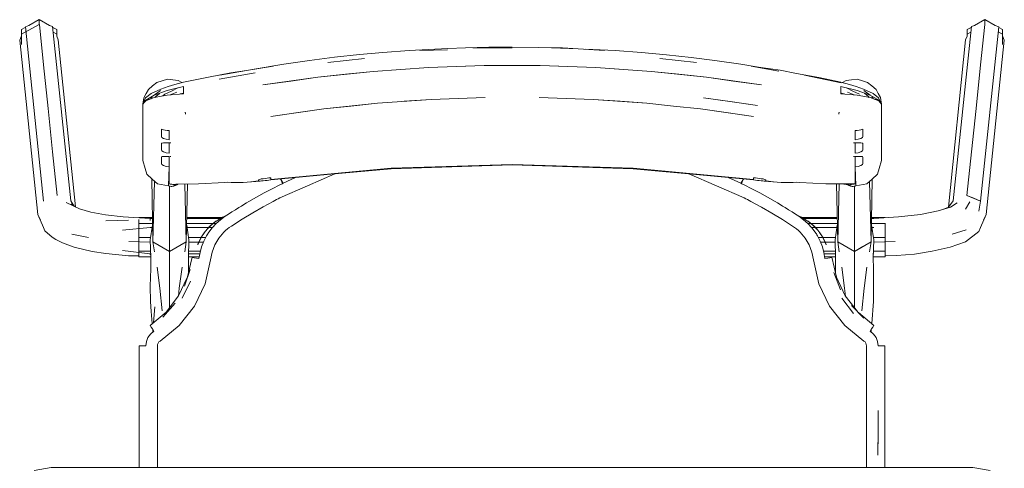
# Model space of a CAD drawing. Header units: millimetres. Extents: x 321 to 585, y -277 to 9.
# Tile 79 of 256: x 387.869 to 388.924, y -210.257 to -209.775. Entities that reach past the tile are written whole.
import ezdxf

# ---------------------------------------------------------------- set-up
doc = ezdxf.new("R2010")
doc.units = ezdxf.units.MM
doc.header["$MEASUREMENT"] = 0
doc.layers.add('IFC-Elemento de mobília-Contorno', color=152, linetype='Continuous', lineweight=5)

msp = doc.modelspace()

# ---------------------------------------------------------------- linework, layer by layer
at = {"layer": 'IFC-Elemento de mobília-Contorno', "color": 7, "lineweight": 5}
for p, q in [((387.8707, -209.7911), (387.8896, -209.7806)), ((387.8707, -209.7859), (387.8745, -209.7839)), ((387.8745, -209.7839), (387.8748, -209.7831)), ((387.8748, -209.7831), (387.8785, -209.7816)), ((387.8748, -209.7831), (387.8941, -209.97)), ((387.8785, -209.7816), (387.8896, -209.7754)), ((387.8896, -209.7806), (387.8896, -209.7754)), ((387.8896, -209.7754), (387.9006, -209.7816)), ((387.8896, -209.7806), (387.8898, -209.7807)), ((387.8898, -209.7807), (387.8942, -209.8239)), ((387.9006, -209.7816), (387.904, -209.7829)), ((387.904, -209.7829), (387.9234, -209.9698)), ((387.904, -209.7829), (387.9043, -209.7837)), ((387.9043, -209.7837), (387.9084, -209.7859)), ((388.8694, -209.9698), (388.8888, -209.7829)), ((388.8844, -209.7859), (388.8885, -209.7837)), ((388.8885, -209.7837), (388.8888, -209.7829)), ((388.8888, -209.7829), (388.8922, -209.7816)), ((388.8922, -209.7816), (388.9033, -209.7754)), ((388.8986, -209.8239), (388.9031, -209.7807)), ((388.8987, -209.97), (388.9181, -209.7831)), ((388.9031, -209.7807), (388.9033, -209.7806)), ((388.9033, -209.7806), (388.9033, -209.7754)), ((388.9033, -209.7754), (388.9143, -209.7816)), ((388.9143, -209.7816), (388.9181, -209.7831)), ((388.9181, -209.7831), (388.9184, -209.7839)), ((388.9184, -209.7839), (388.9221, -209.7859)), ((387.8687, -209.7973), (387.8707, -209.7926)), ((387.8707, -209.7911), (387.8707, -209.7859)), ((387.8707, -209.802), (387.8707, -209.7911)), ((387.9047, -209.789), (387.9084, -209.7911)), ((387.9084, -209.7932), (387.9084, -209.7859)), ((387.9084, -209.7911), (387.9084, -209.7859)), ((387.9084, -209.7932), (387.9084, -209.7911)), ((387.9084, -209.7932), (387.9101, -209.7971)), ((388.8827, -209.7971), (388.8844, -209.7932)), ((388.8844, -209.7911), (388.8844, -209.7859)), ((388.8844, -209.7911), (388.8882, -209.789)), ((388.8844, -209.7932), (388.8844, -209.7911)), ((388.9175, -209.7886), (388.9221, -209.7911)), ((388.9221, -209.7926), (388.9221, -209.7859)), ((388.9221, -209.7911), (388.9221, -209.7859)), ((388.9221, -209.802), (388.9221, -209.7911)), ((388.9221, -209.7926), (388.9241, -209.7973)), ((387.8687, -209.7973), (387.8881, -209.9842)), ((387.9101, -209.7971), (387.9286, -209.9761)), ((388.3277, -209.8062), (388.3467, -209.8057)), ((388.3467, -209.8057), (388.3715, -209.805)), ((388.3545, -209.8057), (388.3966, -209.8057)), ((388.3715, -209.805), (388.3966, -209.8049)), ((388.3966, -209.8049), (388.4248, -209.8051)), ((388.4248, -209.8051), (388.4504, -209.8057)), ((388.4387, -209.8057), (388.4675, -209.8067)), ((388.4504, -209.8057), (388.4675, -209.8067)), ((388.8642, -209.9764), (388.8827, -209.7971)), ((388.9048, -209.9842), (388.9241, -209.7973)), ((388.1795, -209.8191), (388.2061, -209.8157)), ((388.2061, -209.8157), (388.2329, -209.8128)), ((388.2329, -209.8128), (388.258, -209.8107)), ((388.258, -209.8107), (388.2863, -209.8086)), ((388.2863, -209.8086), (388.3277, -209.8062)), ((388.2975, -209.8085), (388.3271, -209.8076)), ((388.4675, -209.8067), (388.4957, -209.8085)), ((388.4751, -209.8072), (388.5069, -209.8086)), ((388.5069, -209.8086), (388.5352, -209.8107)), ((388.5352, -209.8107), (388.5619, -209.813)), ((388.5619, -209.813), (388.5886, -209.8159)), ((388.5886, -209.8159), (388.6138, -209.8191)), ((387.8942, -209.8239), (387.8991, -209.8706)), ((388.1117, -209.8298), (388.1404, -209.8253)), ((388.1179, -209.8288), (388.1517, -209.8232)), ((388.1517, -209.8232), (388.1795, -209.8191)), ((388.1991, -209.8212), (388.2384, -209.817)), ((388.2475, -209.8309), (388.307, -209.8268)), ((388.2772, -209.8288), (388.307, -209.8268)), ((388.307, -209.8268), (388.3667, -209.8247)), ((388.307, -209.8268), (388.3369, -209.8257)), ((388.3369, -209.8257), (388.3667, -209.8247)), ((388.3667, -209.8247), (388.4265, -209.8247)), ((388.4265, -209.8247), (388.4862, -209.8268)), ((388.4265, -209.8247), (388.4564, -209.8257)), ((388.4564, -209.8257), (388.4862, -209.8268)), ((388.4862, -209.8268), (388.5458, -209.8309)), ((388.4862, -209.8268), (388.516, -209.8288)), ((388.5548, -209.817), (388.5941, -209.8212)), ((388.6138, -209.8191), (388.6416, -209.8232)), ((388.6416, -209.8232), (388.6628, -209.8267)), ((388.6529, -209.8253), (388.6825, -209.8307)), ((388.6529, -209.8253), (388.6839, -209.8297)), ((388.8938, -209.8706), (388.8986, -209.8239)), ((388.0442, -209.8425), (388.0711, -209.837)), ((388.0711, -209.837), (388.0949, -209.8324)), ((388.0826, -209.8393), (388.1212, -209.8324)), ((388.0832, -209.8349), (388.1117, -209.8298)), ((388.0949, -209.8324), (388.1117, -209.8298)), ((388.1295, -209.8454), (388.1883, -209.8371)), ((388.1594, -209.8412), (388.1883, -209.8371)), ((388.1883, -209.8371), (388.2475, -209.8309)), ((388.1883, -209.8371), (388.2179, -209.834)), ((388.2179, -209.834), (388.2475, -209.8309)), ((388.2475, -209.8309), (388.2772, -209.8288)), ((388.516, -209.8288), (388.5458, -209.8309)), ((388.5458, -209.8309), (388.605, -209.8371)), ((388.5458, -209.8309), (388.5754, -209.834)), ((388.5754, -209.834), (388.605, -209.8371)), ((388.605, -209.8371), (388.6637, -209.8454)), ((388.605, -209.8371), (388.6338, -209.8412)), ((388.6839, -209.8297), (388.7015, -209.8331)), ((388.7015, -209.8331), (388.7253, -209.8375)), ((388.7101, -209.8349), (388.7492, -209.8433)), ((388.7253, -209.8375), (388.749, -209.8425)), ((388.0066, -209.8503), (388.0111, -209.8465)), ((388.0111, -209.8465), (388.0156, -209.8427)), ((388.0156, -209.8427), (388.0213, -209.841)), ((388.0199, -209.8498), (388.028, -209.8471)), ((388.0213, -209.841), (388.027, -209.8394)), ((388.0268, -209.8515), (388.0443, -209.847)), ((388.027, -209.8394), (388.0328, -209.8401)), ((388.028, -209.8471), (388.0351, -209.8448)), ((388.0328, -209.8401), (388.0387, -209.8408)), ((388.0351, -209.8448), (388.0442, -209.8425)), ((388.0387, -209.8408), (388.0424, -209.8429)), ((388.0443, -209.849), (388.0443, -209.847)), ((388.1295, -209.8454), (388.1594, -209.8412)), ((388.6338, -209.8412), (388.6637, -209.8454)), ((388.7489, -209.849), (388.7489, -209.847)), ((388.7489, -209.847), (388.7665, -209.8515)), ((388.749, -209.8425), (388.7581, -209.8448)), ((388.7508, -209.8429), (388.7545, -209.8408)), ((388.7545, -209.8408), (388.7604, -209.8401)), ((388.7581, -209.8448), (388.7652, -209.8471)), ((388.7604, -209.8401), (388.7663, -209.8394)), ((388.7652, -209.8471), (388.7733, -209.8498)), ((388.7663, -209.8394), (388.772, -209.8411)), ((388.772, -209.8411), (388.7776, -209.8427)), ((388.7776, -209.8427), (388.7822, -209.8465)), ((388.7822, -209.8465), (388.7867, -209.8503)), ((388.0018, -209.8591), (388.0042, -209.8547)), ((388.0036, -209.8593), (388.0097, -209.8547)), ((388.0038, -209.8617), (388.013, -209.8565)), ((388.0042, -209.8547), (388.0066, -209.8503)), ((388.0093, -209.8603), (388.0108, -209.858)), ((388.0097, -209.8547), (388.0199, -209.8498)), ((388.0129, -209.859), (388.0269, -209.8564)), ((388.013, -209.8565), (388.0195, -209.8514)), ((388.013, -209.8565), (388.0268, -209.8515)), ((388.0137, -209.8588), (388.0145, -209.8578)), ((388.0145, -209.8578), (388.0184, -209.8546)), ((388.0222, -209.8572), (388.0244, -209.8552)), ((388.0244, -209.8552), (388.0313, -209.852)), ((388.0269, -209.8564), (388.0443, -209.8548)), ((388.0299, -209.8561), (388.037, -209.8532)), ((388.0313, -209.852), (388.0382, -209.8486)), ((388.0407, -209.8551), (388.0443, -209.8541)), ((388.0428, -209.8545), (388.0436, -209.8548)), ((388.0443, -209.8509), (388.0443, -209.849)), ((388.0443, -209.8528), (388.0443, -209.8509)), ((388.0443, -209.8548), (388.0443, -209.8528)), ((388.7489, -209.8509), (388.7489, -209.849)), ((388.7489, -209.8528), (388.7489, -209.8509)), ((388.7489, -209.8548), (388.7489, -209.8528)), ((388.7489, -209.8541), (388.7525, -209.8551)), ((388.7489, -209.8548), (388.7663, -209.8564)), ((388.7493, -209.8548), (388.7502, -209.8544)), ((388.755, -209.8486), (388.7619, -209.8521)), ((388.7562, -209.8531), (388.7633, -209.8561)), ((388.7619, -209.8521), (388.7689, -209.8552)), ((388.7663, -209.8564), (388.7804, -209.859)), ((388.7665, -209.8515), (388.7802, -209.8565)), ((388.7733, -209.8498), (388.7835, -209.8547)), ((388.7737, -209.8514), (388.7802, -209.8565)), ((388.7742, -209.8543), (388.7785, -209.8578)), ((388.7785, -209.8578), (388.7792, -209.8588)), ((388.7802, -209.8565), (388.7895, -209.8617)), ((388.7822, -209.858), (388.7835, -209.8601)), ((388.7835, -209.8547), (388.7894, -209.8591)), ((388.7867, -209.8503), (388.789, -209.8546)), ((388.789, -209.8546), (388.7914, -209.8589)), ((388.0006, -209.8662), (388.0018, -209.8591)), ((388.0006, -209.8662), (388.0036, -209.8593)), ((388.0006, -209.8662), (388.0038, -209.8617)), ((388.0006, -209.8662), (388.0023, -209.8641)), ((388.0006, -209.8812), (388.0006, -209.8662)), ((388.0023, -209.8641), (388.0038, -209.8624)), ((388.0038, -209.8624), (388.0129, -209.859)), ((388.005, -209.861), (388.008, -209.8608)), ((388.1948, -209.8711), (388.2522, -209.865)), ((388.1948, -209.8711), (388.2235, -209.868)), ((388.2235, -209.868), (388.2522, -209.865)), ((388.2522, -209.865), (388.3098, -209.8609)), ((388.281, -209.8629), (388.3098, -209.8609)), ((388.3098, -209.8609), (388.3677, -209.8588)), ((388.3387, -209.8598), (388.3677, -209.8588)), ((388.4256, -209.8588), (388.4834, -209.8609)), ((388.4256, -209.8588), (388.4545, -209.8598)), ((388.4834, -209.8609), (388.5411, -209.865)), ((388.4834, -209.8609), (388.5122, -209.8629)), ((388.5122, -209.8629), (388.5411, -209.865)), ((388.5411, -209.865), (388.5697, -209.8681)), ((388.5697, -209.8681), (388.5984, -209.8711)), ((388.6018, -209.8591), (388.6302, -209.8631)), ((388.6018, -209.8591), (388.63, -209.8631)), ((388.63, -209.8631), (388.6597, -209.8673)), ((388.6302, -209.8631), (388.6597, -209.8673)), ((388.7804, -209.859), (388.7895, -209.8624)), ((388.7854, -209.8609), (388.7882, -209.861)), ((388.7894, -209.8591), (388.7926, -209.8661)), ((388.7895, -209.8617), (388.7926, -209.8661)), ((388.7895, -209.8624), (388.7909, -209.8641)), ((388.7909, -209.8641), (388.7926, -209.8661)), ((388.7914, -209.8589), (388.7926, -209.8661)), ((388.7926, -209.8812), (388.7926, -209.8661)), ((387.8991, -209.8706), (387.9039, -209.9173)), ((388.0461, -209.8747), (388.0463, -209.8757)), ((388.0461, -209.8747), (388.0466, -209.8769)), ((388.0463, -209.8757), (388.0466, -209.8769)), ((388.138, -209.8792), (388.1948, -209.8711)), ((388.138, -209.8792), (388.1672, -209.8751)), ((388.1672, -209.8751), (388.1948, -209.8711)), ((388.5984, -209.8711), (388.6553, -209.8792)), ((388.5984, -209.8711), (388.626, -209.8751)), ((388.626, -209.8751), (388.6553, -209.8792)), ((388.7467, -209.8769), (388.7471, -209.8747)), ((388.7467, -209.8769), (388.7469, -209.8757)), ((388.7469, -209.8757), (388.7471, -209.8747)), ((388.8889, -209.9173), (388.8938, -209.8706)), ((388.0006, -209.8962), (388.0006, -209.8812)), ((388.7926, -209.8962), (388.7926, -209.8812)), ((388.0006, -209.9113), (388.0006, -209.8962)), ((388.0206, -209.893), (388.0227, -209.8936)), ((388.0206, -209.8949), (388.0206, -209.893)), ((388.0206, -209.8969), (388.0206, -209.8949)), ((388.0206, -209.8988), (388.0206, -209.8969)), ((388.0206, -209.9007), (388.0206, -209.8988)), ((388.0206, -209.9007), (388.0212, -209.9016)), ((388.0227, -209.8936), (388.0248, -209.894)), ((388.0248, -209.894), (388.0269, -209.8943)), ((388.0269, -209.8943), (388.0291, -209.8944)), ((388.0291, -209.8968), (388.0291, -209.8944)), ((388.0291, -209.8992), (388.0291, -209.8968)), ((388.0291, -209.9017), (388.0291, -209.8992)), ((388.7641, -209.8944), (388.7663, -209.8943)), ((388.7641, -209.8968), (388.7641, -209.8944)), ((388.7641, -209.8992), (388.7641, -209.8968)), ((388.7641, -209.9017), (388.7641, -209.8992)), ((388.7663, -209.8943), (388.7684, -209.894)), ((388.7684, -209.894), (388.7705, -209.8936)), ((388.7705, -209.8936), (388.7726, -209.893)), ((388.772, -209.9016), (388.7726, -209.9007)), ((388.7726, -209.8949), (388.7726, -209.893)), ((388.7726, -209.8969), (388.7726, -209.8949)), ((388.7726, -209.8988), (388.7726, -209.8969)), ((388.7726, -209.9007), (388.7726, -209.8988)), ((388.7926, -209.9112), (388.7926, -209.8962)), ((388.0006, -209.9263), (388.0006, -209.9113)), ((388.0206, -209.9082), (388.0212, -209.9077)), ((388.0206, -209.91), (388.0206, -209.9082)), ((388.0206, -209.9117), (388.0206, -209.91)), ((388.0212, -209.9016), (388.023, -209.9027)), ((388.0212, -209.9077), (388.023, -209.9075)), ((388.023, -209.9027), (388.0257, -209.9036)), ((388.023, -209.9075), (388.0257, -209.9075)), ((388.0257, -209.9036), (388.0291, -209.9041)), ((388.0257, -209.9075), (388.0291, -209.9075)), ((388.0291, -209.9041), (388.0291, -209.9017)), ((388.0291, -209.9103), (388.0291, -209.9075)), ((388.0291, -209.9131), (388.0291, -209.9103)), ((388.0294, -209.9075), (388.0306, -209.9075)), ((388.0294, -209.9075), (388.0306, -209.9075)), ((388.0299, -209.9075), (388.0306, -209.9075)), ((388.0302, -209.9075), (388.0306, -209.9075)), ((388.7626, -209.9075), (388.7634, -209.9075)), ((388.7626, -209.9075), (388.763, -209.9075)), ((388.7626, -209.9075), (388.7638, -209.9075)), ((388.7626, -209.9075), (388.7634, -209.9075)), ((388.7641, -209.9041), (388.7641, -209.9017)), ((388.7641, -209.9041), (388.7675, -209.9036)), ((388.7641, -209.9103), (388.7641, -209.9075)), ((388.7641, -209.9075), (388.7675, -209.9075)), ((388.7641, -209.9131), (388.7641, -209.9103)), ((388.7675, -209.9036), (388.7702, -209.9027)), ((388.7675, -209.9075), (388.7702, -209.9075)), ((388.7702, -209.9027), (388.772, -209.9016)), ((388.7702, -209.9075), (388.772, -209.9077)), ((388.772, -209.9077), (388.7726, -209.9082)), ((388.7726, -209.91), (388.7726, -209.9082)), ((388.7726, -209.9117), (388.7726, -209.91)), ((388.7926, -209.9263), (388.7926, -209.9112)), ((387.9039, -209.9173), (387.9087, -209.9641)), ((388.0206, -209.9135), (388.0206, -209.9117)), ((388.0206, -209.9153), (388.0206, -209.9135)), ((388.0206, -209.9153), (388.0212, -209.9162)), ((388.0212, -209.9162), (388.023, -209.9173)), ((388.023, -209.9173), (388.0257, -209.9182)), ((388.0257, -209.9182), (388.0291, -209.9187)), ((388.0291, -209.9159), (388.0291, -209.9131)), ((388.0291, -209.9187), (388.0291, -209.9159)), ((388.0295, -209.922), (388.0295, -209.922)), ((388.0299, -209.922), (388.0306, -209.922)), ((388.0299, -209.922), (388.0306, -209.922)), ((388.0302, -209.922), (388.0306, -209.922)), ((388.7626, -209.922), (388.763, -209.922)), ((388.7626, -209.922), (388.7634, -209.922)), ((388.7626, -209.922), (388.7634, -209.922)), ((388.7641, -209.9159), (388.7641, -209.9131)), ((388.7641, -209.9187), (388.7641, -209.9159)), ((388.7641, -209.9187), (388.7675, -209.9182)), ((388.7675, -209.9182), (388.7702, -209.9173)), ((388.7702, -209.9173), (388.772, -209.9162)), ((388.772, -209.9162), (388.7726, -209.9153)), ((388.7726, -209.9135), (388.7726, -209.9117)), ((388.7726, -209.9153), (388.7726, -209.9135)), ((388.8841, -209.9641), (388.8889, -209.9173)), ((388.0006, -209.9263), (388.0031, -209.9349)), ((388.0206, -209.9228), (388.0212, -209.9222)), ((388.0206, -209.9245), (388.0206, -209.9228)), ((388.0206, -209.9263), (388.0206, -209.9245)), ((388.0206, -209.9281), (388.0206, -209.9263)), ((388.0206, -209.9298), (388.0206, -209.9281)), ((388.0206, -209.9298), (388.0212, -209.9307)), ((388.0212, -209.9222), (388.023, -209.9221)), ((388.0212, -209.9307), (388.023, -209.9318)), ((388.023, -209.9221), (388.0257, -209.9221)), ((388.023, -209.9318), (388.0257, -209.9328)), ((388.0257, -209.9221), (388.0291, -209.9221)), ((388.0291, -209.9249), (388.0291, -209.9221)), ((388.0291, -209.9276), (388.0291, -209.9249)), ((388.0291, -209.9304), (388.0291, -209.9276)), ((388.0291, -209.9332), (388.0291, -209.9304)), ((388.267, -209.9348), (388.3966, -209.9307)), ((388.3318, -209.9332), (388.3966, -209.9312)), ((388.3966, -209.9307), (388.5262, -209.9348)), ((388.3966, -209.9312), (388.4614, -209.9332)), ((388.7641, -209.9249), (388.7641, -209.9221)), ((388.7641, -209.9221), (388.7675, -209.9221)), ((388.7641, -209.9276), (388.7641, -209.9249)), ((388.7641, -209.9304), (388.7641, -209.9276)), ((388.7641, -209.9332), (388.7641, -209.9304)), ((388.7675, -209.9221), (388.7702, -209.9221)), ((388.7675, -209.9328), (388.7702, -209.9318)), ((388.7702, -209.9221), (388.772, -209.9222)), ((388.7702, -209.9318), (388.772, -209.9307)), ((388.772, -209.9222), (388.7726, -209.9228)), ((388.772, -209.9307), (388.7726, -209.9298)), ((388.7726, -209.9245), (388.7726, -209.9228)), ((388.7726, -209.9263), (388.7726, -209.9245)), ((388.7726, -209.9281), (388.7726, -209.9263)), ((388.7726, -209.9298), (388.7726, -209.9281)), ((388.7901, -209.9349), (388.7926, -209.9263)), ((388.0031, -209.9349), (388.0049, -209.9411)), ((388.0049, -209.9411), (388.0107, -209.9463)), ((388.0257, -209.9328), (388.0291, -209.9332)), ((388.0281, -209.9536), (388.0291, -209.9332)), ((388.0291, -209.9516), (388.0291, -209.9332)), ((388.1379, -209.9473), (388.2024, -209.9412)), ((388.138, -209.9468), (388.267, -209.9348)), ((388.1772, -209.9537), (388.2066, -209.9409)), ((388.2024, -209.9412), (388.267, -209.9352)), ((388.2066, -209.9409), (388.2069, -209.9408)), ((388.267, -209.9352), (388.3318, -209.9332)), ((388.4614, -209.9332), (388.5262, -209.9352)), ((388.5262, -209.9348), (388.6553, -209.9468)), ((388.5262, -209.9352), (388.6051, -209.9426)), ((388.5858, -209.9408), (388.6451, -209.9666)), ((388.6051, -209.9426), (388.6553, -209.9473)), ((388.7641, -209.9332), (388.7675, -209.9328)), ((388.7641, -209.9516), (388.7641, -209.9332)), ((388.7641, -209.9332), (388.7651, -209.9536)), ((388.7825, -209.9463), (388.7883, -209.9411)), ((388.7883, -209.9411), (388.7901, -209.9349)), ((388.0102, -209.9458), (388.0115, -210.0138)), ((388.0107, -209.9463), (388.0165, -209.9515)), ((388.0115, -210.0138), (388.0131, -209.9485)), ((388.0165, -209.9515), (388.0204, -209.9522)), ((388.0204, -209.9522), (388.0242, -209.9529)), ((388.0242, -209.9529), (388.0281, -209.9536)), ((388.0281, -209.9536), (388.0291, -209.9538)), ((388.0291, -209.9516), (388.0328, -209.952)), ((388.0291, -209.9516), (388.03, -209.9517)), ((388.03, -209.9517), (388.0309, -209.9518)), ((388.0309, -209.9518), (388.0319, -209.9519)), ((388.0319, -209.9519), (388.0328, -209.952)), ((388.0328, -209.952), (388.0365, -209.9519)), ((388.0328, -209.952), (388.0337, -209.952)), ((388.0335, -209.9538), (388.0339, -209.9536)), ((388.0337, -209.952), (388.0342, -209.952)), ((388.0339, -209.9536), (388.0343, -209.9535)), ((388.0342, -209.952), (388.0347, -209.952)), ((388.0343, -209.9535), (388.0347, -209.9533)), ((388.0347, -209.952), (388.0351, -209.952)), ((388.0347, -209.9533), (388.035, -209.9532)), ((388.035, -209.9532), (388.0354, -209.9531)), ((388.0351, -209.952), (388.0356, -209.952)), ((388.0354, -209.9531), (388.0358, -209.9529)), ((388.0356, -209.952), (388.036, -209.952)), ((388.0358, -209.9529), (388.0362, -209.9528)), ((388.036, -209.952), (388.0365, -209.9519)), ((388.0362, -209.9528), (388.0366, -209.9526)), ((388.0365, -209.9519), (388.0603, -209.9513)), ((388.0366, -209.9526), (388.037, -209.9525)), ((388.037, -209.9525), (388.0374, -209.9523)), ((388.0374, -209.9523), (388.0378, -209.9522)), ((388.0378, -209.9522), (388.0381, -209.952)), ((388.0381, -209.952), (388.0383, -209.9519)), ((388.0458, -209.9517), (388.0473, -210.0138)), ((388.0473, -210.0138), (388.0485, -209.9516)), ((388.0603, -209.9513), (388.0885, -209.9501)), ((388.0885, -209.9501), (388.0915, -209.9498)), ((388.0915, -209.9498), (388.0955, -209.95)), ((388.0955, -209.95), (388.0997, -209.95)), ((388.0997, -209.95), (388.1039, -209.95)), ((388.1039, -209.95), (388.1082, -209.95)), ((388.108, -209.9501), (388.1265, -209.9486)), ((388.108, -209.95), (388.108, -209.9501)), ((388.108, -209.9501), (388.1082, -209.95)), ((388.1164, -209.9492), (388.1246, -209.9482)), ((388.1164, -209.9492), (388.1247, -209.9484)), ((388.1246, -209.9476), (388.125, -209.9471)), ((388.1246, -209.9477), (388.1246, -209.9476)), ((388.1246, -209.9479), (388.1246, -209.9477)), ((388.1246, -209.948), (388.1246, -209.9479)), ((388.1246, -209.9482), (388.1246, -209.948)), ((388.1247, -209.9484), (388.1253, -209.9486)), ((388.125, -209.9471), (388.1261, -209.9467)), ((388.1253, -209.9486), (388.1265, -209.9486)), ((388.1261, -209.9467), (388.1277, -209.9462)), ((388.1265, -209.9486), (388.1279, -209.9484)), ((388.1277, -209.9462), (388.1296, -209.946)), ((388.1279, -209.9484), (388.1296, -209.9483)), ((388.1296, -209.946), (388.1317, -209.9457)), ((388.1296, -209.9483), (388.1317, -209.948)), ((388.1317, -209.9457), (388.1338, -209.9455)), ((388.1317, -209.948), (388.1338, -209.9478)), ((388.1338, -209.9455), (388.1359, -209.9452)), ((388.1338, -209.9478), (388.1358, -209.9475)), ((388.1358, -209.9475), (388.1379, -209.9473)), ((388.1359, -209.9452), (388.138, -209.945)), ((388.1374, -209.945), (388.1379, -209.9473)), ((388.1374, -209.945), (388.1379, -209.9473)), ((388.138, -209.9454), (388.138, -209.945)), ((388.138, -209.9459), (388.138, -209.9454)), ((388.138, -209.9464), (388.138, -209.9459)), ((388.138, -209.9468), (388.138, -209.9464)), ((388.1393, -209.9568), (388.1477, -209.9526)), ((388.1477, -209.9526), (388.1485, -209.9521)), ((388.1483, -209.9463), (388.1485, -209.9469)), ((388.1485, -209.9469), (388.1497, -209.9493)), ((388.1485, -209.9521), (388.1494, -209.9517)), ((388.1487, -209.9463), (388.1497, -209.9483)), ((388.1494, -209.9517), (388.1502, -209.9513)), ((388.1497, -209.9483), (388.151, -209.9509)), ((388.1497, -209.9493), (388.1501, -209.9491)), ((388.1497, -209.9493), (388.1501, -209.9491)), ((388.1497, -209.9493), (388.1506, -209.9511)), ((388.1502, -209.9513), (388.151, -209.9509)), ((388.151, -209.9509), (388.1645, -209.9448)), ((388.151, -209.9509), (388.1645, -209.9448)), ((388.6282, -209.9447), (388.6418, -209.9509)), ((388.6282, -209.9447), (388.6418, -209.9509)), ((388.6418, -209.9509), (388.6431, -209.9483)), ((388.6418, -209.9509), (388.6426, -209.9513)), ((388.6422, -209.9511), (388.6431, -209.9493)), ((388.6426, -209.9513), (388.6435, -209.9517)), ((388.6427, -209.9491), (388.6431, -209.9493)), ((388.6427, -209.9491), (388.6431, -209.9493)), ((388.6431, -209.9483), (388.6442, -209.9462)), ((388.6431, -209.9493), (388.6443, -209.9469)), ((388.6435, -209.9517), (388.6443, -209.9521)), ((388.6443, -209.9469), (388.6446, -209.9463)), ((388.6443, -209.9521), (388.6451, -209.9526)), ((388.6451, -209.9526), (388.6535, -209.9568)), ((388.6553, -209.9454), (388.6553, -209.945)), ((388.6553, -209.945), (388.6574, -209.9452)), ((388.6553, -209.9459), (388.6553, -209.9454)), ((388.6553, -209.9464), (388.6553, -209.9459)), ((388.6553, -209.9468), (388.6553, -209.9464)), ((388.6553, -209.9473), (388.6574, -209.9475)), ((388.6574, -209.9452), (388.6594, -209.9455)), ((388.6574, -209.9475), (388.6595, -209.9478)), ((388.6594, -209.9455), (388.6615, -209.9457)), ((388.6595, -209.9478), (388.6615, -209.948)), ((388.6615, -209.9457), (388.6636, -209.946)), ((388.6615, -209.948), (388.6636, -209.9483)), ((388.6636, -209.946), (388.6655, -209.9462)), ((388.6636, -209.9483), (388.6653, -209.9484)), ((388.6653, -209.9484), (388.6668, -209.9486)), ((388.6655, -209.9462), (388.6671, -209.9467)), ((388.6668, -209.9486), (388.6852, -209.9501)), ((388.6668, -209.9486), (388.6679, -209.9486)), ((388.6671, -209.9467), (388.6682, -209.9471)), ((388.6679, -209.9486), (388.6685, -209.9484)), ((388.6682, -209.9471), (388.6686, -209.9476)), ((388.6685, -209.9484), (388.6768, -209.9492)), ((388.6686, -209.9477), (388.6686, -209.9476)), ((388.6686, -209.9479), (388.6686, -209.9477)), ((388.6686, -209.948), (388.6686, -209.9479)), ((388.6686, -209.9482), (388.6686, -209.948)), ((388.6686, -209.9482), (388.6768, -209.9492)), ((388.6851, -209.95), (388.6852, -209.9501)), ((388.6851, -209.95), (388.6893, -209.95)), ((388.6852, -209.9501), (388.6852, -209.95)), ((388.6893, -209.95), (388.6936, -209.95)), ((388.6936, -209.95), (388.6977, -209.95)), ((388.6977, -209.95), (388.7018, -209.9498)), ((388.7018, -209.9498), (388.7048, -209.9501)), ((388.7048, -209.9501), (388.7329, -209.9513)), ((388.7329, -209.9513), (388.7528, -209.9517)), ((388.7329, -209.9513), (388.7441, -209.9514)), ((388.7329, -209.9513), (388.7641, -209.9516)), ((388.7441, -209.9514), (388.7443, -209.9514)), ((388.7441, -209.9514), (388.7641, -209.9516)), ((388.7441, -209.9514), (388.7599, -209.952)), ((388.7443, -209.9515), (388.7455, -210.0138)), ((388.7455, -210.0138), (388.7471, -209.9516)), ((388.7544, -209.9518), (388.7546, -209.9518)), ((388.7546, -209.9518), (388.7551, -209.952)), ((388.7549, -209.9518), (388.7551, -209.952)), ((388.755, -209.9518), (388.7551, -209.952)), ((388.7551, -209.9518), (388.7555, -209.9522)), ((388.7551, -209.952), (388.7555, -209.9522)), ((388.7553, -209.9518), (388.7555, -209.9522)), ((388.7553, -209.9518), (388.7559, -209.9523)), ((388.7555, -209.9522), (388.7559, -209.9523)), ((388.7559, -209.9523), (388.7559, -209.9519)), ((388.7559, -209.9523), (388.7562, -209.9525)), ((388.7562, -209.9525), (388.7566, -209.9526)), ((388.7565, -209.9519), (388.757, -209.9528)), ((388.7566, -209.9526), (388.757, -209.9528)), ((388.757, -209.9519), (388.757, -209.9528)), ((388.757, -209.9528), (388.7574, -209.9529)), ((388.7574, -209.9529), (388.7578, -209.9531)), ((388.7578, -209.9531), (388.7582, -209.9532)), ((388.7582, -209.9532), (388.7586, -209.9533)), ((388.7586, -209.9533), (388.759, -209.9535)), ((388.759, -209.952), (388.7593, -209.952)), ((388.759, -209.9535), (388.7593, -209.9536)), ((388.7593, -209.952), (388.7599, -209.952)), ((388.7593, -209.9536), (388.7597, -209.9538)), ((388.7599, -209.952), (388.762, -209.9519)), ((388.7599, -209.952), (388.7604, -209.952)), ((388.7604, -209.952), (388.7609, -209.9519)), ((388.7609, -209.9519), (388.7615, -209.9519)), ((388.7615, -209.9519), (388.762, -209.9519)), ((388.762, -209.9519), (388.7641, -209.9516)), ((388.762, -209.9519), (388.7625, -209.9518)), ((388.7625, -209.9518), (388.7631, -209.9517)), ((388.7631, -209.9517), (388.7641, -209.9516)), ((388.7642, -209.9538), (388.7651, -209.9536)), ((388.7651, -209.9536), (388.769, -209.9529)), ((388.769, -209.9529), (388.7729, -209.9522)), ((388.7729, -209.9522), (388.7767, -209.9515)), ((388.7767, -209.9515), (388.7825, -209.9463)), ((388.7797, -209.9488), (388.7813, -210.0138)), ((388.7813, -210.0138), (388.7826, -209.9462)), ((388.0291, -209.9538), (388.03, -209.954)), ((388.0294, -209.9567), (388.0294, -209.9539)), ((388.0294, -209.9903), (388.0294, -209.9567)), ((388.03, -209.954), (388.031, -209.9542)), ((388.031, -209.9542), (388.0319, -209.9544)), ((388.0319, -209.9544), (388.0327, -209.9541)), ((388.0327, -209.9541), (388.0335, -209.9538)), ((388.1227, -209.9657), (388.1309, -209.9612)), ((388.1309, -209.9612), (388.1393, -209.9568)), ((388.1477, -209.9666), (388.1772, -209.9537)), ((388.6535, -209.9568), (388.6619, -209.9612)), ((388.6619, -209.9612), (388.6702, -209.9657)), ((388.7597, -209.9538), (388.7601, -209.9539)), ((388.7601, -209.9539), (388.7605, -209.9541)), ((388.7605, -209.9541), (388.7609, -209.9542)), ((388.7609, -209.9542), (388.7613, -209.9544)), ((388.7613, -209.9544), (388.7618, -209.9543)), ((388.7618, -209.9543), (388.7622, -209.9542)), ((388.7622, -209.9542), (388.7632, -209.954)), ((388.7632, -209.954), (388.7642, -209.9538)), ((388.7634, -209.9567), (388.7634, -209.954)), ((388.7634, -209.9903), (388.7634, -209.9567)), ((388.8841, -209.9641), (388.8987, -209.97)), ((388.8841, -209.9641), (388.8914, -209.967)), ((387.9185, -209.9714), (387.9329, -209.9781)), ((387.9234, -209.9698), (387.9269, -209.9751)), ((387.924, -209.9729), (387.9278, -209.9757)), ((388.1064, -209.9753), (388.1091, -209.9736)), ((388.1091, -209.9736), (388.1117, -209.972)), ((388.1117, -209.972), (388.1144, -209.9704)), ((388.1144, -209.9704), (388.1227, -209.9657)), ((388.1296, -209.9762), (388.1404, -209.9703)), ((388.1404, -209.9703), (388.1423, -209.9694)), ((388.1423, -209.9694), (388.1441, -209.9684)), ((388.1441, -209.9684), (388.1459, -209.9675)), ((388.1459, -209.9675), (388.1477, -209.9666)), ((388.6451, -209.9666), (388.6469, -209.9675)), ((388.6469, -209.9675), (388.6487, -209.9684)), ((388.6487, -209.9684), (388.6506, -209.9694)), ((388.6506, -209.9694), (388.6524, -209.9703)), ((388.6524, -209.9703), (388.6638, -209.9765)), ((388.6702, -209.9657), (388.6784, -209.9704)), ((388.6784, -209.9704), (388.6811, -209.972)), ((388.6811, -209.972), (388.6838, -209.9736)), ((388.6838, -209.9736), (388.6864, -209.9753)), ((388.8643, -209.9764), (388.8694, -209.9698)), ((388.8663, -209.9764), (388.8737, -209.972)), ((388.8824, -209.9787), (388.8872, -209.9709)), ((388.8914, -209.967), (388.8987, -209.97)), ((388.8967, -209.9807), (388.8987, -209.97)), ((387.8881, -209.9842), (387.8909, -209.9901)), ((387.8881, -209.9842), (387.8941, -209.9983)), ((387.9329, -209.9781), (387.9451, -209.9818)), ((387.9451, -209.9818), (387.9606, -209.9848)), ((387.9606, -209.9848), (387.9796, -209.9868)), ((388.0889, -209.9863), (388.0925, -209.9839)), ((388.0925, -209.9839), (388.0962, -209.9816)), ((388.0962, -209.9816), (388.0999, -209.9793)), ((388.0999, -209.9793), (388.1037, -209.977)), ((388.1037, -209.977), (388.1064, -209.9753)), ((388.1072, -209.9893), (388.1185, -209.9825)), ((388.1185, -209.9825), (388.1296, -209.9762)), ((388.6638, -209.9765), (388.675, -209.9829)), ((388.675, -209.9829), (388.6862, -209.9897)), ((388.6864, -209.9753), (388.6891, -209.9769)), ((388.6891, -209.9769), (388.6929, -209.9793)), ((388.6929, -209.9793), (388.6966, -209.9816)), ((388.6966, -209.9816), (388.7003, -209.9839)), ((388.7003, -209.9839), (388.704, -209.9863)), ((388.8107, -209.987), (388.8344, -209.9844)), ((388.8344, -209.9844), (388.8533, -209.9805)), ((388.8533, -209.9805), (388.8663, -209.9764)), ((388.8588, -209.9788), (388.8643, -209.9764)), ((388.8987, -209.9983), (388.9048, -209.9842)), ((388.9019, -209.9901), (388.9048, -209.9842)), ((387.9612, -209.9912), (387.9853, -209.9906)), ((387.9796, -209.9868), (388.0087, -209.9887)), ((387.9964, -209.9879), (387.9964, -209.9877)), ((387.9964, -209.9877), (388.011, -209.9877)), ((387.9964, -209.994), (387.9964, -209.9898)), ((387.9964, -209.994), (388.0111, -209.994)), ((387.9964, -210.0089), (387.9964, -209.994)), ((388.0087, -209.9908), (388.0087, -209.9887)), ((388.0087, -209.9887), (388.011, -209.9887)), ((388.0087, -210.0114), (388.0111, -209.9957)), ((388.0294, -210.0239), (388.0294, -209.9903)), ((388.0477, -209.994), (388.076, -209.994)), ((388.0477, -209.9957), (388.0501, -210.0114)), ((388.0478, -209.9877), (388.0854, -209.9877)), ((388.0478, -209.9887), (388.0837, -209.9887)), ((388.0699, -209.9997), (388.0738, -209.9957)), ((388.0729, -209.9965), (388.0791, -209.9914)), ((388.0738, -209.9958), (388.0781, -209.9923)), ((388.0751, -209.9985), (388.0793, -209.994)), ((388.076, -209.994), (388.0793, -209.994)), ((388.0781, -209.9923), (388.0828, -209.9892)), ((388.0791, -209.9914), (388.0828, -209.9892)), ((388.0793, -209.994), (388.0839, -209.9899)), ((388.0822, -209.9896), (388.0832, -209.989)), ((388.0828, -209.9892), (388.0891, -209.9862)), ((388.0828, -209.9892), (388.0861, -209.9873)), ((388.0838, -209.9887), (388.0856, -209.9887)), ((388.0839, -209.9899), (388.0889, -209.9863)), ((388.0859, -209.9877), (388.0869, -209.9877)), ((388.0861, -209.9873), (388.0895, -209.9859)), ((388.0956, -209.9967), (388.1072, -209.9893)), ((388.6862, -209.9897), (388.6972, -209.9967)), ((388.7034, -209.9859), (388.7067, -209.9873)), ((388.704, -209.9863), (388.7101, -209.9892)), ((388.704, -209.9863), (388.7089, -209.9899)), ((388.7059, -209.9877), (388.7069, -209.9877)), ((388.7067, -209.9873), (388.7101, -209.9892)), ((388.7072, -209.9887), (388.7089, -209.9887)), ((388.7075, -209.9877), (388.745, -209.9877)), ((388.7089, -209.9899), (388.7135, -209.994)), ((388.7092, -209.9887), (388.745, -209.9887)), ((388.7097, -209.9891), (388.7107, -209.9896)), ((388.7101, -209.9892), (388.7147, -209.9923)), ((388.7101, -209.9892), (388.7137, -209.9914)), ((388.7135, -209.994), (388.7168, -209.994)), ((388.7135, -209.994), (388.7177, -209.9985)), ((388.7137, -209.9914), (388.7199, -209.9965)), ((388.7147, -209.9923), (388.719, -209.9958)), ((388.7169, -209.994), (388.7451, -209.994)), ((388.719, -209.9958), (388.723, -209.9997)), ((388.7427, -210.0114), (388.7451, -209.9957)), ((388.7634, -210.0239), (388.7634, -209.9903)), ((388.7817, -209.994), (388.7964, -209.994)), ((388.7817, -209.9957), (388.7841, -210.0114)), ((388.7818, -209.9877), (388.7964, -209.9877)), ((388.7818, -209.9887), (388.7841, -209.9887)), ((388.7841, -209.9887), (388.8107, -209.987)), ((388.7964, -209.9879), (388.7964, -209.9877)), ((388.7964, -209.994), (388.7964, -209.9937)), ((388.7964, -210.0089), (388.7964, -209.994)), ((387.8941, -209.9983), (387.8956, -210.0019)), ((387.8956, -210.0019), (387.9036, -210.0085)), ((387.9245, -210.0053), (387.9426, -210.009)), ((387.9789, -210.0011), (388.0087, -209.9982)), ((388.0087, -209.9982), (388.0108, -209.9982)), ((388.0481, -209.9982), (388.0713, -209.9982)), ((388.0636, -210.0084), (388.0667, -210.0037)), ((388.0644, -210.0071), (388.0664, -210.0041)), ((388.0664, -210.0041), (388.0699, -209.9997)), ((388.0664, -210.0041), (388.0674, -210.0026)), ((388.0674, -210.0026), (388.0699, -209.9997)), ((388.0689, -210.0009), (388.0712, -209.9984)), ((388.069, -210.0071), (388.0696, -210.0062)), ((388.0696, -210.0062), (388.0702, -210.0052)), ((388.0699, -209.9997), (388.0729, -209.9965)), ((388.0702, -210.0052), (388.0708, -210.0043)), ((388.0708, -210.0043), (388.0714, -210.0034)), ((388.0713, -209.9982), (388.0754, -209.9982)), ((388.0714, -210.0034), (388.0751, -209.9985)), ((388.0821, -210.0097), (388.0875, -210.0033)), ((388.0875, -210.0033), (388.0894, -210.0015)), ((388.0894, -210.0015), (388.0914, -209.9998)), ((388.0914, -209.9998), (388.0934, -209.9982)), ((388.0934, -209.9982), (388.0956, -209.9967)), ((388.6972, -209.9967), (388.6994, -209.9982)), ((388.6994, -209.9982), (388.7015, -209.9998)), ((388.7015, -209.9998), (388.7035, -210.0015)), ((388.7035, -210.0015), (388.7054, -210.0033)), ((388.7054, -210.0033), (388.7107, -210.0097)), ((388.7175, -209.9982), (388.7215, -209.9982)), ((388.7177, -209.9985), (388.7214, -210.0034)), ((388.7199, -209.9965), (388.723, -209.9997)), ((388.7214, -210.0034), (388.722, -210.0043)), ((388.7216, -209.9982), (388.7448, -209.9982)), ((388.7217, -209.9985), (388.7239, -210.0009)), ((388.722, -210.0043), (388.7227, -210.0052)), ((388.7227, -210.0052), (388.7233, -210.0062)), ((388.723, -209.9997), (388.7254, -210.0026)), ((388.723, -209.9997), (388.7264, -210.0041)), ((388.7233, -210.0062), (388.7238, -210.0071)), ((388.7254, -210.0026), (388.7264, -210.0041)), ((388.7261, -210.0037), (388.7292, -210.0084)), ((388.7264, -210.0041), (388.7285, -210.0071)), ((388.7821, -209.9982), (388.7841, -209.9982)), ((388.8683, -210.0053), (388.8834, -210.0008)), ((388.8824, -210.0135), (388.8967, -210.0027)), ((388.8967, -210.0027), (388.8987, -209.9983)), ((387.9036, -210.0085), (387.9073, -210.0112)), ((387.9073, -210.0112), (387.9147, -210.0146)), ((387.9147, -210.0146), (387.927, -210.0192)), ((387.9856, -210.0134), (388.0088, -210.0139)), ((387.9964, -210.0089), (388.0091, -210.0089)), ((387.9964, -210.0237), (387.9964, -210.0089)), ((388.0087, -210.0114), (388.0092, -210.0303)), ((388.0087, -210.0139), (388.0088, -210.0139)), ((388.0115, -210.0138), (388.0132, -210.0244)), ((388.0115, -210.0138), (388.0294, -210.0239)), ((388.0115, -210.0138), (388.0205, -210.0188)), ((388.0294, -210.0239), (388.0473, -210.0138)), ((388.0456, -210.0244), (388.0473, -210.0138)), ((388.0497, -210.0089), (388.0633, -210.0089)), ((388.0497, -210.0303), (388.0501, -210.0114)), ((388.05, -210.0139), (388.0608, -210.0139)), ((388.0596, -210.0169), (388.061, -210.0135)), ((388.0596, -210.0169), (388.061, -210.0135)), ((388.0596, -210.0168), (388.0599, -210.0161)), ((388.0596, -210.0168), (388.0596, -210.0168)), ((388.0596, -210.0169), (388.0596, -210.0169)), ((388.0598, -210.0163), (388.0626, -210.0102)), ((388.0609, -210.0139), (388.0656, -210.0139)), ((388.061, -210.0135), (388.0629, -210.0095)), ((388.061, -210.0135), (388.0625, -210.0103)), ((388.0625, -210.0103), (388.0644, -210.0071)), ((388.0629, -210.0095), (388.0644, -210.0071)), ((388.0633, -210.0089), (388.0681, -210.0089)), ((388.0637, -210.0189), (388.0661, -210.0128)), ((388.0661, -210.0128), (388.069, -210.0071)), ((388.0749, -210.0247), (388.0779, -210.0169)), ((388.0779, -210.0169), (388.0821, -210.0097)), ((388.7107, -210.0097), (388.7149, -210.0169)), ((388.7149, -210.0169), (388.7179, -210.0247)), ((388.7238, -210.0071), (388.7268, -210.0128)), ((388.7247, -210.0089), (388.7295, -210.0089)), ((388.7268, -210.0128), (388.7291, -210.0189)), ((388.7272, -210.0139), (388.7319, -210.0139)), ((388.7285, -210.0071), (388.7299, -210.0095)), ((388.7285, -210.0071), (388.7303, -210.0103)), ((388.7295, -210.0089), (388.7431, -210.0089)), ((388.7299, -210.0095), (388.7319, -210.0135)), ((388.7302, -210.0102), (388.733, -210.0164)), ((388.7303, -210.0103), (388.7319, -210.0135)), ((388.7319, -210.0135), (388.7332, -210.0169)), ((388.7319, -210.0135), (388.7332, -210.0169)), ((388.732, -210.0139), (388.7428, -210.0139)), ((388.7329, -210.0162), (388.7332, -210.0168)), ((388.7332, -210.0168), (388.7332, -210.0168)), ((388.7332, -210.0169), (388.7332, -210.0169)), ((388.7427, -210.0114), (388.7432, -210.0303)), ((388.7455, -210.0138), (388.7472, -210.0244)), ((388.7455, -210.0138), (388.7634, -210.0239)), ((388.7634, -210.0239), (388.7813, -210.0138)), ((388.7724, -210.0188), (388.7813, -210.0138)), ((388.7796, -210.0244), (388.7813, -210.0138)), ((388.7837, -210.0089), (388.7964, -210.0089)), ((388.7837, -210.0303), (388.7841, -210.0114)), ((388.784, -210.0139), (388.7841, -210.0139)), ((388.7841, -210.0139), (388.8073, -210.0134)), ((388.7964, -210.0237), (388.7964, -210.0089)), ((388.8661, -210.0193), (388.8824, -210.0135)), ((387.927, -210.0192), (387.9463, -210.0241)), ((387.9463, -210.0241), (387.9612, -210.026)), ((387.9612, -210.026), (387.9853, -210.0287)), ((387.9789, -210.0231), (388.0087, -210.0266)), ((387.9964, -210.0237), (388.009, -210.0237)), ((387.9964, -210.0297), (387.9964, -210.0237)), ((388.0087, -210.0266), (388.0091, -210.0266)), ((388.0087, -210.0276), (388.0087, -210.0266)), ((388.0087, -210.0276), (388.0087, -210.0266)), ((388.021, -210.0192), (388.0294, -210.0239)), ((388.0294, -210.0239), (388.0384, -210.0188)), ((388.0294, -210.0346), (388.0294, -210.0239)), ((388.0498, -210.0237), (388.0624, -210.0237)), ((388.0498, -210.0266), (388.0617, -210.0266)), ((388.0609, -210.0315), (388.062, -210.0251)), ((388.062, -210.0251), (388.0637, -210.0189)), ((388.0733, -210.0329), (388.0749, -210.0247)), ((388.7179, -210.0247), (388.7195, -210.0329)), ((388.7291, -210.0189), (388.7308, -210.0251)), ((388.7304, -210.0237), (388.743, -210.0237)), ((388.7308, -210.0251), (388.7319, -210.0314)), ((388.7311, -210.0266), (388.7431, -210.0266)), ((388.7544, -210.0188), (388.7634, -210.0239)), ((388.7634, -210.0239), (388.7724, -210.0188)), ((388.7634, -210.0346), (388.7634, -210.0239)), ((388.7838, -210.0237), (388.7964, -210.0237)), ((388.7838, -210.0266), (388.7841, -210.0266)), ((388.7964, -210.0297), (388.7964, -210.0237)), ((388.8086, -210.0284), (388.8278, -210.027)), ((388.8278, -210.027), (388.8467, -210.0238)), ((388.8467, -210.0238), (388.8661, -210.0193)), ((387.9853, -210.0287), (387.9964, -210.0287)), ((387.9964, -210.0297), (388.0091, -210.0297)), ((388.0091, -210.0427), (388.0092, -210.0303)), ((388.0294, -210.0537), (388.0294, -210.0346)), ((388.0487, -210.0511), (388.0535, -210.03)), ((388.0497, -210.0297), (388.0612, -210.0297)), ((388.0497, -210.0303), (388.0498, -210.0427)), ((388.0535, -210.03), (388.054, -210.0303)), ((388.054, -210.0303), (388.0556, -210.0307)), ((388.0556, -210.0307), (388.0581, -210.0311)), ((388.0581, -210.0311), (388.0609, -210.0315)), ((388.0674, -210.0586), (388.0733, -210.0329)), ((388.7195, -210.0329), (388.7254, -210.0586)), ((388.7316, -210.0297), (388.7431, -210.0297)), ((388.7319, -210.0314), (388.7348, -210.0311)), ((388.7348, -210.0311), (388.7372, -210.0307)), ((388.7372, -210.0307), (388.7388, -210.0303)), ((388.7388, -210.0303), (388.7393, -210.03)), ((388.7393, -210.03), (388.7442, -210.0515)), ((388.7431, -210.0427), (388.7432, -210.0303)), ((388.7634, -210.0537), (388.7634, -210.0346)), ((388.7837, -210.0297), (388.7964, -210.0297)), ((388.7837, -210.0303), (388.7838, -210.0427)), ((388.7964, -210.0286), (388.8086, -210.0284)), ((388.7964, -210.0297), (388.7964, -210.0286)), ((388.0087, -210.0612), (388.0091, -210.0427)), ((388.016, -210.0407), (388.019, -210.0635)), ((388.0398, -210.0635), (388.0428, -210.0407)), ((388.0453, -210.0611), (388.0514, -210.0432)), ((388.0498, -210.0427), (388.0498, -210.0462)), ((388.7413, -210.0465), (388.7485, -210.0651)), ((388.743, -210.0461), (388.7431, -210.0427)), ((388.75, -210.0407), (388.753, -210.0635)), ((388.7738, -210.0635), (388.7768, -210.0407)), ((388.7838, -210.0427), (388.784, -210.0602)), ((388.0294, -210.0789), (388.0294, -210.0537)), ((388.0391, -210.0716), (388.0484, -210.052)), ((388.0429, -210.0742), (388.0519, -210.0558)), ((388.056, -210.0825), (388.0674, -210.0586)), ((388.7254, -210.0586), (388.7368, -210.0825)), ((388.7442, -210.0515), (388.7536, -210.0715)), ((388.7634, -210.0789), (388.7634, -210.0537)), ((388.0087, -210.0612), (388.009, -210.0777)), ((388.019, -210.0635), (388.0215, -210.0877)), ((388.0389, -210.0719), (388.0398, -210.0635)), ((388.753, -210.0635), (388.7539, -210.0719)), ((388.7713, -210.0877), (388.7738, -210.0635)), ((388.7839, -210.0777), (388.784, -210.0602)), ((388.009, -210.0777), (388.0096, -210.0885)), ((388.0221, -210.0943), (388.0355, -210.0794)), ((388.0256, -210.0891), (388.0391, -210.0716)), ((388.0294, -210.0842), (388.0294, -210.0789)), ((388.75, -210.0742), (388.7624, -210.0904)), ((388.7536, -210.0715), (388.7667, -210.0885)), ((388.7634, -210.0842), (388.7634, -210.0789)), ((388.782, -210.1013), (388.7839, -210.0777)), ((388.0086, -210.1032), (388.0256, -210.0891)), ((388.0096, -210.0885), (388.0108, -210.1014)), ((388.0121, -210.1003), (388.0136, -210.0835)), ((388.0397, -210.1033), (388.056, -210.0825)), ((388.7368, -210.0825), (388.7531, -210.1033)), ((388.7604, -210.0821), (388.7736, -210.0954)), ((388.7678, -210.0896), (388.7842, -210.1032)), ((388.0086, -210.1032), (388.0088, -210.1037)), ((388.0088, -210.1037), (388.0096, -210.105)), ((388.0089, -210.1125), (388.0124, -210.1095)), ((388.0096, -210.105), (388.0109, -210.1071)), ((388.0109, -210.1071), (388.0124, -210.1095)), ((388.0114, -210.1078), (388.0115, -210.1091)), ((388.0114, -210.1079), (388.0115, -210.1084)), ((388.0114, -210.1079), (388.0115, -210.1084)), ((388.0115, -210.1103), (388.0115, -210.108)), ((388.0192, -210.12), (388.0397, -210.1033)), ((388.7531, -210.1033), (388.7737, -210.12)), ((388.7804, -210.1095), (388.7819, -210.1071)), ((388.7804, -210.1095), (388.7839, -210.1125)), ((388.7813, -210.1091), (388.7814, -210.1078)), ((388.7813, -210.1103), (388.7813, -210.108)), ((388.7813, -210.1084), (388.7813, -210.108)), ((388.7813, -210.1091), (388.7813, -210.108)), ((388.7813, -210.1103), (388.7813, -210.1091)), ((388.7819, -210.1071), (388.7832, -210.105)), ((388.7832, -210.105), (388.784, -210.1037)), ((388.784, -210.1037), (388.7842, -210.1032)), ((388.004, -210.1251), (388.0045, -210.1205)), ((388.0045, -210.1205), (388.0062, -210.1162)), ((388.0062, -210.1162), (388.0089, -210.1125)), ((388.0166, -210.1236), (388.0171, -210.1222)), ((388.0171, -210.1222), (388.018, -210.121)), ((388.018, -210.121), (388.0192, -210.12)), ((388.7737, -210.12), (388.7748, -210.121)), ((388.7748, -210.121), (388.7757, -210.1222)), ((388.7757, -210.1222), (388.7762, -210.1236)), ((388.7839, -210.1125), (388.7866, -210.1162)), ((388.7866, -210.1162), (388.7883, -210.1205)), ((388.7883, -210.1205), (388.7889, -210.1251)), ((387.9968, -210.1252), (387.9972, -210.1251)), ((387.9968, -210.1252), (387.9968, -210.1426)), ((387.9972, -210.1251), (387.9987, -210.1251)), ((387.9987, -210.1251), (388.0011, -210.1251)), ((388.0011, -210.1251), (388.004, -210.1251)), ((388.0164, -210.1251), (388.0166, -210.1236)), ((388.0164, -210.1607), (388.0164, -210.1251)), ((388.7762, -210.1236), (388.7764, -210.1251)), ((388.7764, -210.1421), (388.7764, -210.1251)), ((388.7889, -210.1251), (388.7917, -210.1251)), ((388.7917, -210.1251), (388.7941, -210.1251)), ((388.7941, -210.1251), (388.7956, -210.1251)), ((388.7956, -210.1251), (388.7961, -210.1252)), ((388.7961, -210.1426), (388.7961, -210.1252)), ((387.9968, -210.1601), (387.9968, -210.1426)), ((388.7764, -210.1592), (388.7764, -210.1421)), ((388.796, -210.1601), (388.7961, -210.1426)), ((387.9968, -210.1776), (387.9968, -210.1601)), ((388.0164, -210.1901), (388.0164, -210.1607)), ((388.7764, -210.1762), (388.7764, -210.1592)), ((388.796, -210.1776), (388.796, -210.1601)), ((387.9968, -210.195), (387.9968, -210.1776)), ((388.7764, -210.1945), (388.7764, -210.1762)), ((388.796, -210.195), (388.796, -210.1776)), ((387.9968, -210.2149), (387.9968, -210.195)), ((388.0164, -210.2171), (388.0164, -210.1901)), ((388.7764, -210.2046), (388.7764, -210.1945)), ((388.7888, -210.2184), (388.7889, -210.1945)), ((388.7888, -210.2144), (388.7889, -210.1945)), ((388.796, -210.195), (388.7961, -210.2149)), ((388.7764, -210.2096), (388.7764, -210.2046)), ((387.9968, -210.2349), (387.9968, -210.2149)), ((388.0164, -210.2441), (388.0164, -210.2171)), ((388.7764, -210.2131), (388.7764, -210.2096)), ((388.7764, -210.2199), (388.7764, -210.2131)), ((388.7887, -210.2423), (388.7888, -210.2144)), ((388.7961, -210.2349), (388.7961, -210.2149)), ((388.7764, -210.2333), (388.7764, -210.2199)), ((388.7887, -210.2423), (388.7888, -210.2184)), ((387.9968, -210.2556), (387.9968, -210.2349)), ((388.7764, -210.2556), (388.7764, -210.2333)), ((388.7961, -210.2556), (388.7961, -210.2349)), ((388.0164, -210.2556), (388.0164, -210.2441)), ((387.8841, -210.2589), (387.9024, -210.2556)), ((387.9024, -210.2556), (388.8904, -210.2556)), ((388.8904, -210.2556), (388.9088, -210.2589))]:
    msp.add_line(p, q, dxfattribs=at)

doc.saveas('drawing.dxf')
